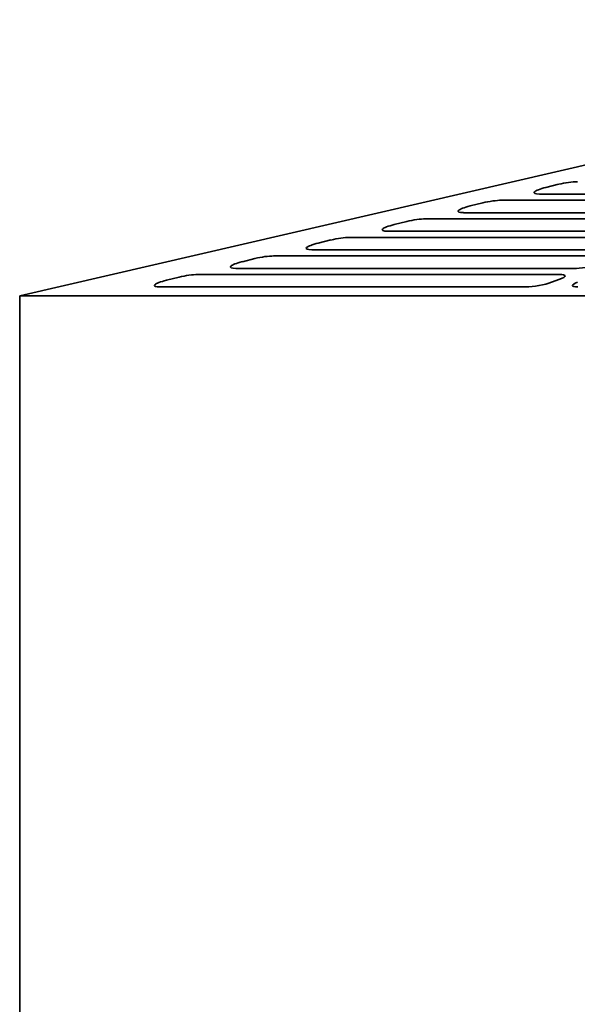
# Model space of a CAD drawing. Header units: millimetres. Extents: x 146 to 694, y 130 to 464.
# Tile 2 of 9: x 146 to 237, y 297 to 458. Entities that reach past the tile are written whole.
import ezdxf

# ---------------------------------------------------------------- set-up
doc = ezdxf.new("R2010")
doc.units = ezdxf.units.MM
doc.header["$LTSCALE"] = 2
doc.layers.add('Krawędzie widoczne(ISO)', color=7, linetype='Continuous', lineweight=35, true_color=0x262659)

msp = doc.modelspace()

# ---------------------------------------------------------------- linework, layer by layer
at = {"layer": 'Krawędzie widoczne(ISO)'}
for p, q in [((145.5, 412.5), (340, 457.55)), ((231.39, 430.2), (233.46, 430.71)), ((269.19, 429.11), (230.34, 429.11)), ((219.01, 427.18), (221.07, 427.68)), ((224.12, 428.1), (266.45, 428.1)), ((260.98, 426.08), (217.95, 426.08)), ((206.62, 424.15), (208.68, 424.65)), ((211.73, 425.08), (258.24, 425.08)), ((252.77, 423.06), (205.56, 423.06)), ((194.23, 421.12), (196.29, 421.63)), ((199.34, 422.05), (250.03, 422.05)), ((244.56, 420.03), (193.17, 420.03)), ((181.84, 418.09), (183.9, 418.6)), ((186.95, 419.02), (241.82, 419.02)), ((174.57, 416), (233.61, 416)), ((236.35, 417), (180.78, 417)), ((169.45, 415.07), (171.52, 415.57)), ((233.68, 415.24), (232.31, 414.73)), ((228.14, 413.98), (168.39, 413.98)), ((306.3, 412.5), (145.5, 412.5)), ((145.5, 229.5), (145.5, 412.5))]:
    msp.add_line(p, q, dxfattribs=at)
for centre, major_axis, start_param, end_param in [((234.46, 430.37), (2.95, 0.54), 0.76897, 1.882259), ((232.39, 429.87), (-2.95, -0.54), 5.023852, 7.052155), ((220, 426.84), (-2.95, -0.54), 5.023852, 7.052155), ((222.07, 427.35), (2.95, 0.54), 0.76897, 1.882259), ((207.61, 423.81), (-2.95, -0.54), 5.023852, 7.052155), ((209.68, 424.32), (2.95, 0.54), 0.76897, 1.882259), ((195.22, 420.79), (-2.95, -0.54), 5.023852, 7.052155), ((197.29, 421.29), (2.95, 0.54), 0.76897, 1.882259), ((182.84, 417.76), (-2.95, -0.54), 5.023852, 7.052155), ((184.9, 418.27), (2.95, 0.54), 0.76897, 1.882259), ((238.4, 417.76), (-2.95, -0.54), 0.76897, 2.339766), ((172.51, 415.24), (2.95, 0.54), 0.76897, 1.882259), ((231.56, 415.24), (2.95, 0.54), 5.481359, 7.052155), ((170.45, 414.73), (-2.95, -0.54), 5.023852, 7.052155), ((230.19, 414.73), (-2.95, -0.54), 0.76897, 2.339766), ((238.67, 414.73), (-2.95, -0.54), 5.481359, 7.052155)]:
    msp.add_ellipse(centre, major_axis=major_axis, ratio=0.17835, start_param=start_param, end_param=end_param, dxfattribs=at)

doc.saveas('drawing.dxf')
